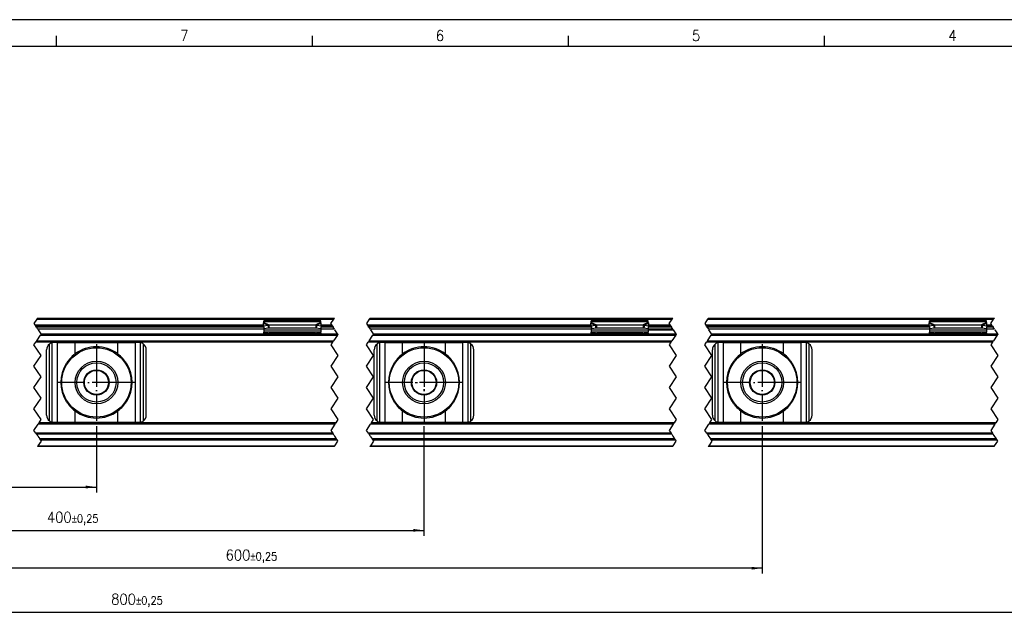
# Model space of a CAD drawing. Header units: millimetres. Extents: x -418 to 2750, y -1084 to 1393.
# Tile 22 of 74: x 75 to 259, y 333 to 443. Entities that reach past the tile are written whole.
import ezdxf

# ---------------------------------------------------------------- set-up
doc = ezdxf.new("R2010")
doc.units = ezdxf.units.MM
doc.linetypes.add('DOT_CENTER', pattern=[14, 12, -1, 0, -1])
doc.layers.add('1', color=7, linetype='Continuous')
doc.styles.add('CONVERTER_12', font='txt.shx', dxfattribs={"width": 0.9})
doc.dimstyles.new('ME10_DIM_33', dxfattribs={"dimtxt": 3, "dimasz": 3, "dimexe": 1.5, "dimexo": 1.5, "dimgap": 1.5, "dimtad": 1, "dimdsep": 46, "dimtxsty": 'CONVERTER_12', "dimsah": 1, "dimcen": 0.09, "dimclrd": 2, "dimclre": 2, "dimclrt": 2, "dimadec": 0, "dimazin": 0, "dimtol": 1, "dimtp": 0.25, "dimtm": 0.25, "dimtfac": 0.75, "dimtdec": 0, "dimtix": 1, "dimtmove": 0, "dimatfit": 3, "dimfxl": 1, "dimtolj": 1, "dimtzin": 0, "dimarcsym": 0})
doc.dimstyles.new('ME10_DIM_38', dxfattribs={"dimtxt": 3, "dimasz": 3, "dimexe": 1.5, "dimexo": 1.5, "dimgap": 1.5, "dimtad": 1, "dimdsep": 46, "dimtxsty": 'CONVERTER_12', "dimsah": 1, "dimcen": 0.09, "dimclrd": 2, "dimclre": 2, "dimclrt": 2, "dimadec": 0, "dimazin": 0, "dimtol": 1, "dimtp": 0.25, "dimtm": 0.25, "dimtfac": 0.75, "dimtdec": 0, "dimtix": 1, "dimtmove": 0, "dimatfit": 3, "dimfxl": 1, "dimtolj": 1, "dimtzin": 0, "dimarcsym": 0})
doc.dimstyles.new('ME10_DIM_44', dxfattribs={"dimtxt": 3, "dimasz": 3, "dimexe": 1.5, "dimexo": 1.5, "dimgap": 1.5, "dimtad": 1, "dimdsep": 46, "dimtxsty": 'CONVERTER_12', "dimsah": 1, "dimcen": 0.09, "dimclrd": 2, "dimclre": 2, "dimclrt": 2, "dimadec": 0, "dimazin": 0, "dimtol": 1, "dimtp": 0.25, "dimtm": 0.25, "dimtfac": 0.75, "dimtdec": 0, "dimtix": 1, "dimtmove": 0, "dimatfit": 3, "dimfxl": 1, "dimtolj": 1, "dimtzin": 0, "dimarcsym": 0})
doc.dimstyles.new('ME10_DIM_45', dxfattribs={"dimtxt": 3, "dimasz": 3, "dimexe": 1.5, "dimexo": 1.5, "dimgap": 1.5, "dimtad": 1, "dimdsep": 46, "dimtxsty": 'CONVERTER_12', "dimsah": 1, "dimcen": 0.09, "dimclrd": 2, "dimclre": 2, "dimclrt": 2, "dimadec": 0, "dimazin": 0, "dimtol": 1, "dimtp": 0.25, "dimtm": 0.25, "dimtfac": 0.75, "dimtdec": 0, "dimtix": 1, "dimtmove": 0, "dimatfit": 3, "dimfxl": 1, "dimtolj": 1, "dimtzin": 0, "dimarcsym": 0})

# ---------------------------------------------------------------- blocks, each defined once
blk = doc.blocks.new('SOPORTE_SV2__26', base_point=(-493.09, 545.35))
at = {"color": 2, "linetype": 'DOT_CENTER'}
for p, q in [((116.65, 581.1), (115.85, 579.9)), ((116.88, 581.45), (116.65, 581.1)), ((199.24, 579.9), (200.04, 581.1)), ((200.04, 581.1), (200.27, 581.45)), ((210.04, 581.1), (209.24, 579.9)), ((210.27, 581.45), (210.04, 581.1)), ((294.27, 579.9), (295.07, 581.1)), ((295.07, 581.1), (295.31, 581.45)), ((305.07, 581.1), (304.27, 579.9)), ((305.31, 581.45), (305.07, 581.1)), ((384.58, 579.9), (385.38, 581.1)), ((385.38, 581.1), (385.61, 581.45)), ((115.85, 579.9), (116.19, 579.4)), ((116.19, 579.4), (116.22, 579.35)), ((116.35, 579.15), (116.22, 579.35)), ((116.55, 578.85), (116.35, 579.15)), ((116.55, 578.85), (116.88, 578.35)), ((117.02, 578.15), (117.75, 577.05)), ((199.57, 579.4), (199.24, 579.9)), ((199.6, 579.35), (199.57, 579.4)), ((199.6, 579.35), (199.74, 579.15)), ((199.74, 579.15), (199.94, 578.85)), ((200.27, 578.35), (199.94, 578.85)), ((201.14, 577.05), (200.4, 578.15)), ((209.24, 579.9), (209.57, 579.4)), ((209.57, 579.4), (209.6, 579.35)), ((209.74, 579.15), (209.6, 579.35)), ((209.94, 578.85), (209.74, 579.15)), ((209.94, 578.85), (210.27, 578.35)), ((210.4, 578.15), (211.14, 577.05)), ((294.61, 579.4), (294.27, 579.9)), ((294.64, 579.35), (294.61, 579.4)), ((294.64, 579.35), (294.77, 579.15)), ((294.77, 579.15), (294.97, 578.85)), ((295.31, 578.35), (294.97, 578.85)), ((295.31, 578.35), (295.44, 578.15)), ((295.44, 578.15), (296.17, 577.05)), ((304.27, 579.9), (304.61, 579.4)), ((304.61, 579.4), (304.64, 579.35)), ((304.77, 579.15), (304.64, 579.35)), ((304.97, 578.85), (304.77, 579.15)), ((304.97, 578.85), (305.31, 578.35)), ((306.17, 577.05), (305.44, 578.15)), ((384.91, 579.4), (384.58, 579.9)), ((384.95, 579.35), (384.91, 579.4)), ((384.95, 579.35), (385.08, 579.15)), ((385.08, 579.15), (385.28, 578.85)), ((385.61, 578.35), (385.28, 578.85)), ((385.75, 578.15), (386.48, 577.05)), ((116.62, 575.05), (117.68, 576.65)), ((117.82, 576.85), (117.68, 576.65)), ((117.85, 576.9), (117.75, 577.05)), ((117.82, 576.85), (117.85, 576.9)), ((201.07, 576.65), (200, 575.05)), ((201.07, 576.65), (201.2, 576.85)), ((201.14, 577.05), (201.24, 576.9)), ((201.24, 576.9), (201.2, 576.85)), ((210, 575.05), (211.07, 576.65)), ((211.2, 576.85), (211.07, 576.65)), ((211.24, 576.9), (211.14, 577.05)), ((211.2, 576.85), (211.24, 576.9)), ((296.11, 576.65), (295.04, 575.05)), ((296.11, 576.65), (296.24, 576.85)), ((296.17, 577.05), (296.27, 576.9)), ((296.27, 576.9), (296.24, 576.85)), ((305.04, 575.05), (306.11, 576.65)), ((306.24, 576.85), (306.11, 576.65)), ((306.27, 576.9), (306.17, 577.05)), ((306.24, 576.85), (306.27, 576.9)), ((386.41, 576.65), (385.35, 575.05)), ((386.41, 576.65), (386.55, 576.85)), ((386.48, 577.05), (386.58, 576.9)), ((386.58, 576.9), (386.55, 576.85)), ((115.85, 573.9), (116.35, 574.65)), ((117.85, 570.9), (115.85, 573.9)), ((116.35, 574.65), (116.48, 574.85)), ((116.62, 575.05), (116.48, 574.85)), ((199.74, 574.65), (199.24, 573.9)), ((199.24, 573.9), (201.24, 570.9)), ((199.87, 574.85), (199.74, 574.65)), ((199.87, 574.85), (200, 575.05)), ((209.24, 573.9), (209.74, 574.65)), ((211.24, 570.9), (209.24, 573.9)), ((209.74, 574.65), (209.87, 574.85)), ((210, 575.05), (209.87, 574.85)), ((294.77, 574.65), (294.27, 573.9)), ((294.27, 573.9), (296.27, 570.9)), ((294.91, 574.85), (294.77, 574.65)), ((294.91, 574.85), (295.04, 575.05)), ((304.27, 573.9), (304.77, 574.65)), ((306.27, 570.9), (304.27, 573.9)), ((304.77, 574.65), (304.91, 574.85)), ((305.04, 575.05), (304.91, 574.85)), ((385.08, 574.65), (384.58, 573.9)), ((384.58, 573.9), (386.58, 570.9)), ((385.21, 574.85), (385.08, 574.65)), ((385.21, 574.85), (385.35, 575.05)), ((115.85, 567.9), (117.85, 570.9)), ((201.24, 570.9), (199.24, 567.9)), ((209.24, 567.9), (211.24, 570.9)), ((296.27, 570.9), (294.27, 567.9)), ((304.27, 567.9), (306.27, 570.9)), ((386.58, 570.9), (384.58, 567.9)), ((117.85, 564.9), (115.85, 567.9)), ((199.24, 567.9), (201.24, 564.9)), ((211.24, 564.9), (209.24, 567.9)), ((294.27, 567.9), (296.27, 564.9)), ((306.27, 564.9), (304.27, 567.9)), ((384.58, 567.9), (386.58, 564.9)), ((115.85, 561.9), (117.85, 564.9)), ((201.24, 564.9), (199.24, 561.9)), ((209.24, 561.9), (211.24, 564.9)), ((296.27, 564.9), (294.27, 561.9)), ((304.27, 561.9), (306.27, 564.9)), ((386.58, 564.9), (384.58, 561.9)), ((117.85, 558.9), (115.85, 561.9)), ((199.24, 561.9), (201.24, 558.9)), ((211.24, 558.9), (209.24, 561.9)), ((294.27, 561.9), (296.27, 558.9)), ((306.27, 558.9), (304.27, 561.9)), ((384.58, 561.9), (386.58, 558.9)), ((115.85, 555.9), (117.85, 558.9)), ((201.24, 558.9), (199.24, 555.9)), ((209.24, 555.9), (211.24, 558.9)), ((296.27, 558.9), (294.27, 555.9)), ((304.27, 555.9), (306.27, 558.9)), ((386.58, 558.9), (384.58, 555.9)), ((117.85, 552.9), (115.85, 555.9)), ((199.24, 555.9), (201.24, 552.9)), ((211.24, 552.9), (209.24, 555.9)), ((294.27, 555.9), (296.27, 552.9)), ((306.27, 552.9), (304.27, 555.9)), ((384.58, 555.9), (386.58, 552.9)), ((115.85, 549.9), (117.02, 551.65)), ((117.15, 551.85), (117.02, 551.65)), ((117.15, 551.85), (117.28, 552.05)), ((117.28, 552.05), (117.85, 552.9)), ((200.4, 551.65), (199.24, 549.9)), ((200.4, 551.65), (200.54, 551.85)), ((200.67, 552.05), (200.54, 551.85)), ((201.24, 552.9), (200.67, 552.05)), ((209.24, 549.9), (210.4, 551.65)), ((210.54, 551.85), (210.4, 551.65)), ((210.54, 551.85), (210.67, 552.05)), ((210.67, 552.05), (211.24, 552.9)), ((295.44, 551.65), (294.27, 549.9)), ((295.44, 551.65), (295.57, 551.85)), ((295.71, 552.05), (295.57, 551.85)), ((296.27, 552.9), (295.71, 552.05)), ((304.27, 549.9), (305.44, 551.65)), ((305.57, 551.85), (305.44, 551.65)), ((305.57, 551.85), (305.71, 552.05)), ((305.71, 552.05), (306.27, 552.9)), ((385.75, 551.65), (384.58, 549.9)), ((385.75, 551.65), (385.88, 551.85)), ((386.01, 552.05), (385.88, 551.85)), ((386.58, 552.9), (386.01, 552.05)), ((116.41, 549.07), (115.85, 549.9)), ((116.41, 549.07), (116.59, 548.79)), ((116.59, 548.79), (116.81, 548.46)), ((116.94, 548.26), (116.81, 548.46)), ((116.94, 548.26), (117.47, 547.47)), ((199.24, 549.9), (199.79, 549.07)), ((199.98, 548.79), (199.79, 549.07)), ((200.2, 548.46), (199.98, 548.79)), ((200.2, 548.46), (200.33, 548.26)), ((200.86, 547.47), (200.33, 548.26)), ((209.79, 549.07), (209.24, 549.9)), ((209.79, 549.07), (209.98, 548.79)), ((210.2, 548.46), (209.98, 548.79)), ((210.33, 548.26), (210.2, 548.46)), ((210.33, 548.26), (210.86, 547.47)), ((294.27, 549.9), (294.83, 549.07)), ((295.02, 548.79), (294.83, 549.07)), ((295.02, 548.79), (295.23, 548.46)), ((295.23, 548.46), (295.37, 548.26)), ((295.9, 547.47), (295.37, 548.26)), ((304.83, 549.07), (304.27, 549.9)), ((304.83, 549.07), (305.02, 548.79)), ((305.02, 548.79), (305.23, 548.46)), ((305.23, 548.46), (305.9, 547.47)), ((384.58, 549.9), (385.13, 549.07)), ((385.32, 548.79), (385.13, 549.07)), ((385.54, 548.46), (385.32, 548.79)), ((386.2, 547.47), (385.54, 548.46)), ((116.95, 545.55), (116.82, 545.35)), ((117.85, 546.9), (116.95, 545.55)), ((117.47, 547.47), (117.55, 547.35)), ((117.68, 547.15), (117.55, 547.35)), ((117.68, 547.15), (117.85, 546.9)), ((200.2, 545.35), (200.34, 545.55)), ((200.34, 545.55), (201.24, 546.9)), ((200.94, 547.35), (200.86, 547.47)), ((200.94, 547.35), (201.07, 547.15)), ((201.24, 546.9), (201.07, 547.15)), ((210.34, 545.55), (210.2, 545.35)), ((211.24, 546.9), (210.34, 545.55)), ((210.86, 547.47), (210.94, 547.35)), ((211.07, 547.15), (210.94, 547.35)), ((211.07, 547.15), (211.24, 546.9)), ((295.24, 545.35), (295.37, 545.55)), ((295.37, 545.55), (296.27, 546.9)), ((295.97, 547.35), (295.9, 547.47)), ((295.97, 547.35), (296.11, 547.15)), ((296.27, 546.9), (296.11, 547.15)), ((305.37, 545.55), (305.24, 545.35)), ((306.27, 546.9), (305.37, 545.55)), ((305.9, 547.47), (305.97, 547.35)), ((306.11, 547.15), (305.97, 547.35)), ((306.11, 547.15), (306.27, 546.9)), ((385.55, 545.35), (385.68, 545.55)), ((385.68, 545.55), (386.58, 546.9)), ((386.28, 547.35), (386.2, 547.47)), ((386.28, 547.35), (386.41, 547.15)), ((386.58, 546.9), (386.41, 547.15))]:
    blk.add_line(p, q, dxfattribs=at)
at = {"color": 3, "linetype": 'Continuous'}
for p, q in [((116.65, 581.1), (200.04, 581.1)), ((210.04, 581.1), (295.07, 581.1)), ((305.07, 581.1), (385.38, 581.1)), ((180.32, 579.4), (116.19, 579.4)), ((116.35, 579.15), (180.35, 579.15)), ((180.41, 578.85), (116.55, 578.85)), ((180.31, 580.03), (181.5, 579.41)), ((196.41, 580.41), (180.41, 580.41)), ((180.41, 580.23), (181.83, 579.5)), ((196.41, 580.23), (195, 579.5)), ((196.52, 580.03), (195.33, 579.41)), ((199.94, 578.85), (196.41, 578.85)), ((196.48, 579.15), (199.74, 579.15)), ((199.57, 579.4), (196.51, 579.4)), ((272.32, 579.4), (209.57, 579.4)), ((209.74, 579.15), (272.35, 579.15)), ((272.41, 578.85), (209.94, 578.85)), ((272.31, 580.03), (273.5, 579.41)), ((288.41, 580.41), (272.41, 580.41)), ((272.41, 580.23), (273.83, 579.5)), ((288.41, 580.23), (287, 579.5)), ((288.52, 580.03), (287.33, 579.41)), ((294.97, 578.85), (288.41, 578.85)), ((288.41, 578.15), (295.44, 578.15)), ((288.48, 579.15), (294.77, 579.15)), ((294.61, 579.4), (288.51, 579.4)), ((367.32, 579.4), (304.61, 579.4)), ((304.77, 579.15), (367.35, 579.15)), ((367.41, 578.85), (304.97, 578.85)), ((367.31, 580.03), (368.5, 579.41)), ((383.41, 580.41), (367.41, 580.41)), ((367.41, 580.23), (368.83, 579.5)), ((383.41, 580.23), (382, 579.5)), ((383.52, 580.03), (382.33, 579.41)), ((385.28, 578.85), (383.41, 578.85)), ((383.48, 579.15), (385.08, 579.15)), ((384.91, 579.4), (383.51, 579.4)), ((117.68, 576.65), (201.07, 576.65)), ((117.75, 577.05), (180.41, 577.05)), ((196.41, 578.01), (180.41, 578.01)), ((194.92, 577.13), (181.91, 577.13)), ((181.91, 577.02), (181.91, 576.95)), ((194.92, 576.95), (194.92, 577.02)), ((196.33, 577.05), (201.14, 577.05)), ((211.07, 576.65), (296.11, 576.65)), ((211.14, 577.05), (272.5, 577.05)), ((288.41, 578.01), (272.41, 578.01)), ((286.92, 577.13), (273.91, 577.13)), ((273.91, 577.02), (273.91, 576.95)), ((286.92, 576.95), (286.92, 577.02)), ((288.41, 577.05), (296.17, 577.05)), ((306.11, 576.65), (386.41, 576.65)), ((306.17, 577.05), (367.41, 577.05)), ((383.41, 578.01), (367.41, 578.01)), ((381.92, 577.13), (368.91, 577.13)), ((368.91, 577.02), (368.91, 576.95)), ((381.92, 576.95), (381.92, 577.02)), ((383.33, 577.05), (386.48, 577.05)), ((199.74, 574.65), (116.35, 574.65)), ((116.62, 575.05), (200, 575.05)), ((120.21, 552.55), (120.21, 574.15)), ((121.01, 552.19), (121.01, 574.51)), ((122.49, 552.15), (122.49, 574.55)), ((127.41, 571.34), (127.41, 574.55)), ((139.42, 571.34), (139.42, 574.55)), ((144.34, 552.15), (144.34, 574.55)), ((145.82, 552.19), (145.82, 574.51)), ((146.61, 552.55), (146.61, 574.15)), ((294.77, 574.65), (209.74, 574.65)), ((210, 575.05), (295.04, 575.05)), ((212.21, 552.55), (212.21, 574.15)), ((213.01, 552.19), (213.01, 574.51)), ((214.49, 552.15), (214.49, 574.55)), ((219.41, 571.34), (219.41, 574.55)), ((231.42, 571.34), (231.42, 574.55)), ((236.34, 552.15), (236.34, 574.55)), ((237.82, 552.19), (237.82, 574.51)), ((238.61, 552.55), (238.61, 574.15)), ((385.08, 574.65), (304.77, 574.65)), ((305.04, 575.05), (385.35, 575.05)), ((307.21, 552.55), (307.21, 574.15)), ((308.01, 552.19), (308.01, 574.51)), ((309.49, 552.15), (309.49, 574.55)), ((314.41, 571.34), (314.41, 574.55)), ((326.42, 571.34), (326.42, 574.55)), ((331.34, 552.15), (331.34, 574.55)), ((332.82, 552.19), (332.82, 574.51)), ((333.61, 552.55), (333.61, 574.15)), ((127.41, 552.15), (127.41, 555.36)), ((139.42, 552.15), (139.42, 555.36)), ((219.41, 552.15), (219.41, 555.36)), ((231.42, 552.15), (231.42, 555.36)), ((314.41, 552.15), (314.41, 555.36)), ((326.42, 552.15), (326.42, 555.36)), ((200.4, 551.65), (117.02, 551.65)), ((200.67, 552.05), (117.28, 552.05)), ((295.44, 551.65), (210.4, 551.65)), ((295.71, 552.05), (210.67, 552.05)), ((385.75, 551.65), (305.44, 551.65)), ((386.01, 552.05), (305.71, 552.05)), ((199.98, 548.79), (116.59, 548.79)), ((295.02, 548.79), (209.98, 548.79)), ((385.32, 548.79), (305.02, 548.79)), ((116.95, 545.55), (200.34, 545.55)), ((200.86, 547.47), (117.47, 547.47)), ((201.07, 547.15), (117.68, 547.15)), ((210.34, 545.55), (295.37, 545.55)), ((295.9, 547.47), (210.86, 547.47)), ((296.11, 547.15), (211.07, 547.15)), ((305.37, 545.55), (385.68, 545.55)), ((386.2, 547.47), (305.9, 547.47)), ((386.41, 547.15), (306.11, 547.15))]:
    blk.add_line(p, q, dxfattribs=at)
at = {"color": 7, "linetype": 'Continuous'}
for p, q in [((116.88, 581.45), (200.27, 581.45)), ((210.27, 581.45), (295.31, 581.45)), ((305.31, 581.45), (385.61, 581.45)), ((180.32, 579.35), (116.22, 579.35)), ((180.41, 578.35), (116.88, 578.35)), ((180.33, 579.23), (180.31, 580.03)), ((180.33, 579.23), (181.5, 579.41)), ((180.33, 579.23), (180.51, 578.5)), ((180.41, 580.41), (180.41, 580.62)), ((196.41, 580.62), (180.41, 580.62)), ((180.41, 580.23), (180.41, 580.41)), ((180.41, 578.88), (180.41, 578.01)), ((180.51, 578.5), (181.68, 578.68)), ((181.5, 579.41), (181.61, 578.97)), ((181.61, 578.97), (181.68, 578.68)), ((181.83, 579.5), (195, 579.5)), ((181.83, 579.5), (181.83, 578.99)), ((181.83, 578.99), (181.83, 578.65)), ((181.83, 578.65), (195, 578.65)), ((195, 579.5), (195, 578.99)), ((195, 578.99), (195, 578.65)), ((195.22, 578.97), (195.15, 578.68)), ((195.15, 578.68), (196.32, 578.5)), ((195.33, 579.41), (195.22, 578.97)), ((195.33, 579.41), (196.5, 579.23)), ((196.5, 579.23), (196.32, 578.5)), ((196.41, 580.41), (196.41, 580.62)), ((196.41, 580.23), (196.41, 580.41)), ((196.41, 578.88), (196.41, 578.01)), ((200.27, 578.35), (196.41, 578.35)), ((196.5, 579.23), (196.52, 580.03)), ((199.6, 579.35), (196.51, 579.35)), ((272.32, 579.35), (209.6, 579.35)), ((272.41, 578.35), (210.27, 578.35)), ((272.33, 579.23), (272.31, 580.03)), ((272.33, 579.23), (273.5, 579.41)), ((272.33, 579.23), (272.51, 578.5)), ((272.41, 580.41), (272.41, 580.62)), ((288.41, 580.62), (272.41, 580.62)), ((272.41, 580.23), (272.41, 580.41)), ((272.41, 578.88), (272.41, 578.01)), ((272.51, 578.5), (273.68, 578.68)), ((273.5, 579.41), (273.61, 578.97)), ((273.61, 578.97), (273.68, 578.68)), ((273.83, 579.5), (287, 579.5)), ((273.83, 579.5), (273.83, 578.99)), ((273.83, 578.99), (273.83, 578.65)), ((273.83, 578.65), (287, 578.65)), ((287, 579.5), (287, 578.99)), ((287, 578.99), (287, 578.65)), ((287.22, 578.97), (287.15, 578.68)), ((287.15, 578.68), (288.32, 578.5)), ((287.33, 579.41), (287.22, 578.97)), ((287.33, 579.41), (288.5, 579.23)), ((288.5, 579.23), (288.32, 578.5)), ((288.41, 580.41), (288.41, 580.62)), ((288.41, 580.23), (288.41, 580.41)), ((288.41, 578.88), (288.41, 578.01)), ((295.31, 578.35), (288.41, 578.35)), ((288.5, 579.23), (288.52, 580.03)), ((294.64, 579.35), (288.51, 579.35)), ((367.32, 579.35), (304.64, 579.35)), ((367.41, 578.35), (305.31, 578.35)), ((367.33, 579.23), (367.31, 580.03)), ((367.33, 579.23), (368.5, 579.41)), ((367.33, 579.23), (367.51, 578.5)), ((383.41, 580.62), (367.41, 580.62)), ((367.41, 580.41), (367.41, 580.62)), ((367.41, 580.23), (367.41, 580.41)), ((367.41, 578.88), (367.41, 578.01)), ((367.51, 578.5), (368.68, 578.68)), ((368.5, 579.41), (368.61, 578.97)), ((368.61, 578.97), (368.68, 578.68)), ((368.83, 579.5), (368.83, 578.99)), ((368.83, 579.5), (382, 579.5)), ((368.83, 578.99), (368.83, 578.65)), ((368.83, 578.65), (382, 578.65)), ((382, 579.5), (382, 578.99)), ((382, 578.99), (382, 578.65)), ((382.22, 578.97), (382.15, 578.68)), ((382.15, 578.68), (383.32, 578.5)), ((382.33, 579.41), (382.22, 578.97)), ((382.33, 579.41), (383.5, 579.23)), ((383.5, 579.23), (383.32, 578.5)), ((383.41, 580.41), (383.41, 580.62)), ((383.41, 580.23), (383.41, 580.41)), ((383.41, 578.88), (383.41, 578.01)), ((385.61, 578.35), (383.41, 578.35)), ((383.5, 579.23), (383.52, 580.03)), ((384.95, 579.35), (383.51, 579.35)), ((117.82, 576.85), (180.41, 576.85)), ((180.41, 578.01), (180.41, 577.52)), ((180.41, 577.24), (180.41, 577.52)), ((196.41, 577.52), (180.41, 577.52)), ((180.41, 577.24), (180.41, 577.06)), ((180.41, 577.06), (180.41, 576.85)), ((180.41, 576.85), (183.18, 576.85)), ((181.91, 577.13), (185.41, 576.86)), ((181.91, 577.13), (181.91, 577.02)), ((183.18, 576.85), (181.91, 576.95)), ((183.18, 576.85), (187.27, 576.85)), ((187.27, 576.85), (187.27, 576.85)), ((187.27, 576.85), (193.65, 576.85)), ((191.41, 576.86), (194.92, 577.13)), ((194.92, 576.95), (193.65, 576.85)), ((193.65, 576.85), (201.2, 576.85)), ((194.92, 577.02), (194.92, 577.13)), ((196.41, 578.01), (196.41, 577.52)), ((196.41, 577.24), (196.41, 577.52)), ((196.41, 577.24), (196.41, 577.06)), ((211.2, 576.85), (275.18, 576.85)), ((272.41, 578.01), (272.41, 577.52)), ((272.41, 577.24), (272.41, 577.52)), ((288.41, 577.52), (272.41, 577.52)), ((272.41, 577.24), (272.41, 577.06)), ((273.91, 577.13), (273.91, 577.02)), ((273.91, 577.13), (277.41, 576.86)), ((275.18, 576.85), (273.91, 576.95)), ((275.18, 576.85), (281.56, 576.85)), ((285.65, 576.85), (281.56, 576.85)), ((281.56, 576.85), (281.56, 576.85)), ((283.41, 576.86), (286.92, 577.13)), ((286.92, 576.95), (285.65, 576.85)), ((288.41, 576.85), (285.65, 576.85)), ((286.92, 577.02), (286.92, 577.13)), ((288.41, 578.01), (288.41, 577.52)), ((288.41, 577.24), (288.41, 577.52)), ((288.41, 577.24), (288.41, 577.06)), ((288.41, 577.06), (288.41, 576.85)), ((288.41, 576.85), (296.24, 576.85)), ((306.24, 576.85), (367.41, 576.85)), ((367.41, 578.01), (367.41, 577.52)), ((367.41, 577.24), (367.41, 577.52)), ((383.41, 577.52), (367.41, 577.52)), ((367.41, 577.06), (367.41, 577.24)), ((367.41, 577.06), (367.41, 576.85)), ((367.41, 576.85), (370.18, 576.85)), ((368.91, 577.13), (368.91, 577.02)), ((368.91, 577.13), (372.41, 576.86)), ((370.18, 576.85), (368.91, 576.95)), ((370.18, 576.85), (374.27, 576.85)), ((374.27, 576.85), (380.65, 576.85)), ((374.27, 576.85), (374.27, 576.85)), ((378.41, 576.86), (381.92, 577.13)), ((381.92, 576.95), (380.65, 576.85)), ((380.65, 576.85), (386.55, 576.85)), ((381.92, 577.02), (381.92, 577.13)), ((383.41, 578.01), (383.41, 577.52)), ((383.41, 577.24), (383.41, 577.52)), ((383.41, 577.24), (383.41, 577.06)), ((116.48, 574.85), (199.87, 574.85)), ((119.41, 554.15), (119.41, 572.55)), ((122.49, 574.55), (121.41, 574.55)), ((122.49, 574.55), (127.41, 574.55)), ((127.41, 574.55), (139.42, 574.55)), ((139.42, 574.55), (144.34, 574.55)), ((145.41, 574.55), (144.34, 574.55)), ((147.41, 554.15), (147.41, 572.55)), ((209.87, 574.85), (294.91, 574.85)), ((211.41, 554.15), (211.41, 572.55)), ((214.49, 574.55), (213.41, 574.55)), ((214.49, 574.55), (219.41, 574.55)), ((219.41, 574.55), (231.42, 574.55)), ((231.42, 574.55), (236.34, 574.55)), ((237.41, 574.55), (236.34, 574.55)), ((239.41, 554.15), (239.41, 572.55)), ((304.91, 574.85), (385.21, 574.85)), ((306.41, 554.15), (306.41, 572.55)), ((309.49, 574.55), (308.41, 574.55)), ((309.49, 574.55), (314.41, 574.55)), ((314.41, 574.55), (326.42, 574.55)), ((326.42, 574.55), (331.34, 574.55)), ((332.41, 574.55), (331.34, 574.55)), ((334.41, 554.15), (334.41, 572.55)), ((200.54, 551.85), (117.15, 551.85)), ((121.41, 552.15), (122.49, 552.15)), ((122.49, 552.15), (127.41, 552.15)), ((127.41, 552.15), (139.42, 552.15)), ((139.42, 552.15), (144.34, 552.15)), ((144.34, 552.15), (145.41, 552.15)), ((295.57, 551.85), (210.54, 551.85)), ((213.41, 552.15), (214.49, 552.15)), ((214.49, 552.15), (219.41, 552.15)), ((219.41, 552.15), (231.42, 552.15)), ((231.42, 552.15), (236.34, 552.15)), ((236.34, 552.15), (237.41, 552.15)), ((385.88, 551.85), (305.57, 551.85)), ((308.41, 552.15), (309.49, 552.15)), ((309.49, 552.15), (314.41, 552.15)), ((314.41, 552.15), (326.42, 552.15)), ((326.42, 552.15), (331.34, 552.15)), ((331.34, 552.15), (332.41, 552.15)), ((199.79, 549.07), (116.41, 549.07)), ((294.83, 549.07), (209.79, 549.07)), ((385.13, 549.07), (304.83, 549.07)), ((200.2, 545.35), (116.82, 545.35)), ((200.94, 547.35), (117.55, 547.35)), ((295.24, 545.35), (210.2, 545.35)), ((295.97, 547.35), (210.94, 547.35)), ((385.55, 545.35), (305.24, 545.35)), ((386.28, 547.35), (305.97, 547.35))]:
    blk.add_line(p, q, dxfattribs=at)
for centre, radius in [((133.41, 563.35), 9.75), ((225.41, 563.35), 9.75), ((320.41, 563.35), 9.75), ((133.41, 563.35), 6), ((133.41, 563.35), 5.5), ((225.41, 563.35), 6), ((225.41, 563.35), 5.5), ((320.41, 563.35), 6), ((320.41, 563.35), 5.5), ((133.41, 563.35), 3.55), ((133.41, 563.35), 3.4), ((225.41, 563.35), 3.55), ((225.41, 563.35), 3.4), ((320.41, 563.35), 3.55), ((320.41, 563.35), 3.4)]:
    blk.add_circle(centre, radius, dxfattribs=at)
for centre, radius, start, end in [((121.41, 572.55), 2, 126.8699, 180), ((121.41, 572.55), 2, 101.598, 126.8699), ((121.41, 572.55), 2, 90, 101.598), ((133.41, 563.35), 10, 53.076, 126.924), ((145.41, 572.55), 2, 78.402, 90), ((145.41, 572.55), 2, 53.1301, 78.402), ((145.41, 572.55), 2, 0, 53.1301), ((213.41, 572.55), 2, 126.8699, 180), ((213.41, 572.55), 2, 101.598, 126.8699), ((213.41, 572.55), 2, 90, 101.598), ((225.41, 563.35), 10, 53.076, 126.924), ((237.41, 572.55), 2, 78.402, 90), ((237.41, 572.55), 2, 53.1301, 78.402), ((237.41, 572.55), 2, 0, 53.1301), ((308.41, 572.55), 2, 126.8699, 180), ((308.41, 572.55), 2, 101.598, 126.8699), ((308.41, 572.55), 2, 90, 101.598), ((320.41, 563.35), 10, 53.076, 126.924), ((332.41, 572.55), 2, 78.402, 90), ((332.41, 572.55), 2, 53.1301, 78.402), ((332.41, 572.55), 2, 360, 53.1301), ((133.41, 563.35), 10, 126.924, 138.5708), ((133.41, 563.35), 10, 41.4292, 53.076), ((225.41, 563.35), 10, 126.924, 138.5708), ((225.41, 563.35), 10, 41.4292, 53.076), ((320.41, 563.35), 10, 126.924, 138.5708), ((320.41, 563.35), 10, 41.4292, 53.076), ((133.41, 563.35), 10, 148.2363, 211.7637), ((133.41, 563.35), 10, 328.2362, 31.7638), ((225.41, 563.35), 10, 148.2363, 211.7637), ((225.41, 563.35), 10, 328.2362, 31.7638), ((320.41, 563.35), 10, 148.2363, 211.7637), ((320.41, 563.35), 10, 328.2362, 31.7638), ((133.41, 563.35), 10, 221.4292, 233.076), ((133.41, 563.35), 10, 306.924, 318.5708), ((225.41, 563.35), 10, 221.4292, 233.076), ((225.41, 563.35), 10, 306.924, 318.5708), ((320.41, 563.35), 10, 221.4292, 233.076), ((320.41, 563.35), 10, 306.924, 318.5708), ((121.41, 554.15), 2, 180, 233.1301), ((133.41, 563.35), 10, 233.076, 306.924), ((145.41, 554.15), 2, 306.8699, 0), ((213.41, 554.15), 2, 180, 233.1301), ((225.41, 563.35), 10, 233.076, 306.924), ((237.41, 554.15), 2, 306.8699, 360), ((308.41, 554.15), 2, 180, 233.1301), ((320.41, 563.35), 10, 233.076, 306.924), ((332.41, 554.15), 2, 306.8699, 0), ((121.41, 554.15), 2, 233.1301, 258.402), ((121.41, 554.15), 2, 258.402, 270), ((145.41, 554.15), 2, 270, 281.598), ((145.41, 554.15), 2, 281.598, 306.8699), ((213.41, 554.15), 2, 233.1301, 258.402), ((213.41, 554.15), 2, 258.402, 270), ((237.41, 554.15), 2, 270, 281.598), ((237.41, 554.15), 2, 281.598, 306.8699), ((308.41, 554.15), 2, 233.1301, 258.402), ((308.41, 554.15), 2, 258.402, 270), ((332.41, 554.15), 2, 270, 281.598), ((332.41, 554.15), 2, 281.598, 306.8699)]:
    blk.add_arc(centre, radius, start, end, dxfattribs=at)
for points, knots in [([(180.31, 580.03), (180.32, 580.05), (180.33, 580.08), (180.36, 580.14), (180.39, 580.19), (180.4, 580.22), (180.41, 580.23)], [0, 0, 0, 0, 0.0630544, 0.1234867, 0.1753749, 0.2333288, 0.2333288, 0.2333288, 0.2333288]), ([(181.5, 579.41), (181.53, 579.42), (181.58, 579.44), (181.66, 579.46), (181.75, 579.49), (181.8, 579.5), (181.83, 579.5)], [0, 0, 0, 0, 0.0868093, 0.1730263, 0.2625573, 0.3435203, 0.3435203, 0.3435203, 0.3435203]), ([(181.68, 578.68), (181.69, 578.68), (181.72, 578.67), (181.76, 578.66), (181.79, 578.65), (181.82, 578.65), (181.83, 578.65)], [0, 0, 0, 0, 0.0372861, 0.0751943, 0.1129244, 0.1512902, 0.1512902, 0.1512902, 0.1512902]), ([(195, 579.5), (195.03, 579.5), (195.09, 579.48), (195.17, 579.46), (195.25, 579.44), (195.3, 579.42), (195.33, 579.41)], [0, 0, 0, 0, 0.0879177, 0.170494, 0.2567109, 0.3435203, 0.3435203, 0.3435203, 0.3435203]), ([(195, 578.65), (195.01, 578.65), (195.04, 578.65), (195.07, 578.66), (195.11, 578.67), (195.14, 578.68), (195.15, 578.68)], [0, 0, 0, 0, 0.0383658, 0.0760959, 0.1140041, 0.1512902, 0.1512902, 0.1512902, 0.1512902]), ([(196.52, 580.03), (196.51, 580.05), (196.5, 580.09), (196.47, 580.14), (196.44, 580.19), (196.43, 580.22), (196.41, 580.23)], [0, 0, 0, 0, 0.0669463, 0.1234866, 0.1753749, 0.2333288, 0.2333288, 0.2333288, 0.2333288]), ([(272.31, 580.03), (272.32, 580.05), (272.33, 580.09), (272.36, 580.14), (272.39, 580.19), (272.41, 580.22), (272.41, 580.23)], [0, 0, 0, 0, 0.0669463, 0.1234866, 0.179919, 0.233329, 0.233329, 0.233329, 0.233329]), ([(273.5, 579.41), (273.53, 579.42), (273.58, 579.44), (273.66, 579.46), (273.75, 579.49), (273.8, 579.5), (273.83, 579.5)], [0, 0, 0, 0, 0.0868093, 0.1730263, 0.2625573, 0.3435203, 0.3435203, 0.3435203, 0.3435203]), ([(273.68, 578.68), (273.69, 578.68), (273.72, 578.67), (273.76, 578.66), (273.79, 578.65), (273.82, 578.65), (273.83, 578.65)], [0, 0, 0, 0, 0.0372861, 0.0751943, 0.1129244, 0.1512902, 0.1512902, 0.1512902, 0.1512902]), ([(287, 579.5), (287.03, 579.5), (287.09, 579.48), (287.17, 579.46), (287.25, 579.44), (287.31, 579.42), (287.33, 579.41)], [0, 0, 0, 0, 0.0879177, 0.170494, 0.2598163, 0.3435202, 0.3435202, 0.3435202, 0.3435202]), ([(287, 578.65), (287.01, 578.65), (287.04, 578.65), (287.07, 578.66), (287.11, 578.67), (287.14, 578.68), (287.15, 578.68)], [0, 0, 0, 0, 0.0383658, 0.0760959, 0.1140041, 0.1512902, 0.1512902, 0.1512902, 0.1512902]), ([(288.52, 580.03), (288.51, 580.05), (288.5, 580.08), (288.47, 580.14), (288.44, 580.19), (288.43, 580.22), (288.41, 580.23)], [0, 0, 0, 0, 0.0630544, 0.1234867, 0.1753749, 0.2333288, 0.2333288, 0.2333288, 0.2333288]), ([(367.31, 580.03), (367.32, 580.05), (367.33, 580.09), (367.36, 580.14), (367.39, 580.19), (367.41, 580.22), (367.41, 580.23)], [0, 0, 0, 0, 0.0669463, 0.1234866, 0.1837172, 0.233329, 0.233329, 0.233329, 0.233329]), ([(368.5, 579.41), (368.53, 579.42), (368.58, 579.44), (368.66, 579.46), (368.74, 579.48), (368.8, 579.5), (368.83, 579.5)], [0, 0, 0, 0, 0.0868093, 0.1730263, 0.2556026, 0.3435203, 0.3435203, 0.3435203, 0.3435203]), ([(368.68, 578.68), (368.69, 578.68), (368.72, 578.67), (368.76, 578.66), (368.79, 578.65), (368.82, 578.65), (368.83, 578.65)], [0, 0, 0, 0, 0.0372861, 0.0751943, 0.1129244, 0.1512902, 0.1512902, 0.1512902, 0.1512902]), ([(382, 579.5), (382.03, 579.5), (382.09, 579.48), (382.17, 579.46), (382.25, 579.44), (382.3, 579.42), (382.33, 579.41)], [0, 0, 0, 0, 0.0879177, 0.170494, 0.2567109, 0.3435203, 0.3435203, 0.3435203, 0.3435203]), ([(382, 578.65), (382.01, 578.65), (382.04, 578.65), (382.07, 578.66), (382.11, 578.67), (382.14, 578.68), (382.15, 578.68)], [0, 0, 0, 0, 0.0383658, 0.0760959, 0.1140041, 0.1512902, 0.1512902, 0.1512902, 0.1512902]), ([(383.52, 580.03), (383.52, 580.04), (383.5, 580.08), (383.47, 580.14), (383.44, 580.19), (383.42, 580.22), (383.41, 580.23)], [0, 0, 0, 0, 0.0583422, 0.1234865, 0.1837171, 0.2333289, 0.2333289, 0.2333289, 0.2333289]), ([(180.41, 577.24), (180.54, 577.23), (180.79, 577.22), (181.16, 577.19), (181.53, 577.16), (181.78, 577.14), (181.91, 577.13)], [0, 0, 0, 0, 0.373743, 0.74735, 1.121191, 1.494893, 1.494893, 1.494893, 1.494893]), ([(181.91, 576.95), (181.78, 576.96), (181.53, 576.98), (181.16, 577), (180.79, 577.03), (180.54, 577.05), (180.41, 577.06)], [0, 0, 0, 0, 0.373642, 0.747439, 1.120997, 1.494694, 1.494694, 1.494694, 1.494694]), ([(194.92, 577.13), (195.05, 577.14), (195.3, 577.16), (195.67, 577.19), (196.04, 577.22), (196.29, 577.23), (196.41, 577.24)], [0, 0, 0, 0, 0.373696, 0.747543, 1.121146, 1.494893, 1.494893, 1.494893, 1.494893]), ([(196.41, 577.06), (196.29, 577.05), (196.04, 577.03), (195.67, 577), (195.3, 576.98), (195.05, 576.96), (194.92, 576.95)], [0, 0, 0, 0, 0.373703, 0.747255, 1.121052, 1.494694, 1.494694, 1.494694, 1.494694]), ([(272.41, 577.24), (272.54, 577.23), (272.79, 577.22), (273.16, 577.19), (273.53, 577.16), (273.78, 577.14), (273.91, 577.13)], [0, 0, 0, 0, 0.373743, 0.74735, 1.121191, 1.494893, 1.494893, 1.494893, 1.494893]), ([(273.91, 576.95), (273.78, 576.96), (273.53, 576.98), (273.16, 577), (272.79, 577.03), (272.54, 577.05), (272.41, 577.06)], [0, 0, 0, 0, 0.373647, 0.747439, 1.120997, 1.494694, 1.494694, 1.494694, 1.494694]), ([(286.92, 577.13), (287.05, 577.14), (287.3, 577.16), (287.67, 577.19), (288.04, 577.22), (288.29, 577.23), (288.41, 577.24)], [0, 0, 0, 0, 0.373701, 0.747543, 1.121151, 1.494893, 1.494893, 1.494893, 1.494893]), ([(288.41, 577.06), (288.29, 577.05), (288.04, 577.03), (287.67, 577), (287.3, 576.98), (287.05, 576.96), (286.92, 576.95)], [0, 0, 0, 0, 0.373703, 0.747255, 1.121047, 1.494694, 1.494694, 1.494694, 1.494694]), ([(367.41, 577.24), (367.54, 577.23), (367.79, 577.22), (368.16, 577.19), (368.53, 577.16), (368.78, 577.14), (368.91, 577.13)], [0, 0, 0, 0, 0.373748, 0.74735, 1.121191, 1.494893, 1.494893, 1.494893, 1.494893]), ([(368.91, 576.95), (368.78, 576.96), (368.53, 576.98), (368.16, 577), (367.79, 577.03), (367.54, 577.05), (367.41, 577.06)], [0, 0, 0, 0, 0.373647, 0.747439, 1.120997, 1.494694, 1.494694, 1.494694, 1.494694]), ([(381.92, 577.13), (382.05, 577.14), (382.3, 577.16), (382.67, 577.19), (383.04, 577.22), (383.29, 577.23), (383.41, 577.24)], [0, 0, 0, 0, 0.373696, 0.747543, 1.121151, 1.494893, 1.494893, 1.494893, 1.494893]), ([(383.41, 577.06), (383.29, 577.05), (383.04, 577.03), (382.67, 577), (382.3, 576.98), (382.05, 576.96), (381.92, 576.95)], [0, 0, 0, 0, 0.373698, 0.747255, 1.121047, 1.494694, 1.494694, 1.494694, 1.494694]), ([(124.91, 568.61), (124.99, 568.73), (125.16, 568.96), (125.41, 569.3), (125.66, 569.64), (125.83, 569.86), (125.92, 569.97)], [0, 0, 0, 0, 0.425548, 0.842522, 1.267064, 1.685169, 1.685169, 1.685169, 1.685169]), ([(140.91, 569.97), (141, 569.86), (141.17, 569.64), (141.42, 569.3), (141.67, 568.96), (141.84, 568.73), (141.92, 568.61)], [0, 0, 0, 0, 0.418104, 0.842646, 1.25962, 1.685167, 1.685167, 1.685167, 1.685167]), ([(216.91, 568.61), (216.99, 568.73), (217.16, 568.96), (217.41, 569.3), (217.66, 569.64), (217.83, 569.86), (217.92, 569.97)], [0, 0, 0, 0, 0.425548, 0.842522, 1.267064, 1.685169, 1.685169, 1.685169, 1.685169]), ([(232.91, 569.97), (233, 569.86), (233.17, 569.64), (233.42, 569.3), (233.67, 568.96), (233.84, 568.73), (233.92, 568.61)], [0, 0, 0, 0, 0.418104, 0.842646, 1.25962, 1.685167, 1.685167, 1.685167, 1.685167]), ([(311.91, 568.61), (311.99, 568.73), (312.16, 568.96), (312.41, 569.3), (312.66, 569.64), (312.83, 569.86), (312.92, 569.97)], [0, 0, 0, 0, 0.425548, 0.842522, 1.267064, 1.685169, 1.685169, 1.685169, 1.685169]), ([(327.91, 569.97), (328, 569.86), (328.17, 569.64), (328.42, 569.3), (328.67, 568.96), (328.84, 568.73), (328.92, 568.61)], [0, 0, 0, 0, 0.418104, 0.842646, 1.25962, 1.685167, 1.685167, 1.685167, 1.685167]), ([(125.92, 556.73), (125.83, 556.84), (125.66, 557.06), (125.41, 557.4), (125.16, 557.74), (124.99, 557.97), (124.91, 558.09)], [0, 0, 0, 0, 0.418104, 0.842647, 1.259621, 1.685169, 1.685169, 1.685169, 1.685169]), ([(141.92, 558.09), (141.84, 557.97), (141.67, 557.74), (141.42, 557.4), (141.17, 557.06), (141, 556.84), (140.91, 556.73)], [0, 0, 0, 0, 0.425548, 0.842521, 1.267063, 1.685167, 1.685167, 1.685167, 1.685167]), ([(217.92, 556.73), (217.83, 556.84), (217.66, 557.06), (217.41, 557.4), (217.16, 557.74), (216.99, 557.97), (216.91, 558.09)], [0, 0, 0, 0, 0.418104, 0.842647, 1.259621, 1.685169, 1.685169, 1.685169, 1.685169]), ([(233.92, 558.09), (233.84, 557.97), (233.67, 557.74), (233.42, 557.4), (233.17, 557.06), (233, 556.84), (232.91, 556.73)], [0, 0, 0, 0, 0.425548, 0.842521, 1.267063, 1.685167, 1.685167, 1.685167, 1.685167]), ([(312.92, 556.73), (312.83, 556.84), (312.66, 557.06), (312.41, 557.4), (312.16, 557.74), (311.99, 557.97), (311.91, 558.09)], [0, 0, 0, 0, 0.418104, 0.842647, 1.259621, 1.685169, 1.685169, 1.685169, 1.685169]), ([(328.92, 558.09), (328.84, 557.97), (328.67, 557.74), (328.42, 557.4), (328.17, 557.06), (328, 556.84), (327.91, 556.73)], [0, 0, 0, 0, 0.425548, 0.842521, 1.267063, 1.685167, 1.685167, 1.685167, 1.685167])]:
    blk.add_open_spline(points, degree=3, knots=knots, dxfattribs=at)
at = {"layer": '1', "color": 2, "linetype": 'DOT_CENTER'}
for p, q in [((133.41, 574.1), (133.41, 552.6)), ((225.41, 574.35), (225.41, 552.35)), ((225.41, 574.1), (225.41, 552.6)), ((320.41, 574.1), (320.41, 552.6)), ((144.16, 563.35), (122.66, 563.35)), ((236.41, 563.35), (214.41, 563.35)), ((236.16, 563.35), (214.66, 563.35)), ((331.16, 563.35), (309.66, 563.35))]:
    blk.add_line(p, q, dxfattribs=at)
blk = doc.blocks.new('*D97')
at = {"layer": '1', "color": 2, "linetype": 'Continuous'}
for p, q in [((41.41, 554.35), (41.41, 509.68)), ((320.41, 551.1), (320.41, 509.68)), ((320.41, 511.18), (41.41, 511.18))]:
    blk.add_line(p, q, dxfattribs=at)
at = {"layer": '1', "color": 2}
for points in [[(44.41, 511.57), (44.41, 510.78), (41.41, 511.18)], [(317.41, 510.78), (317.41, 511.57), (320.41, 511.18)]]:
    blk.add_solid(points, dxfattribs=at)
at = {"layer": '1', "color": 2, "insert": (169.69, 512.68), "char_height": 3, "attachment_point": 7, "rotation": 0.0001, "line_spacing_factor": 0.60024, "style": 'CONVERTER_12'}
blk.add_mtext('\\C2;\\C2;\\C2;600\\C2;\\H2.25;{\\Fgdt;`}0,25\\C2;', dxfattribs=at)
blk = doc.blocks.new('*D102')
at = {"layer": '1', "color": 2, "linetype": 'Continuous'}
for p, q in [((41.41, 554.35), (41.41, 532.47)), ((133.41, 551.1), (133.41, 532.47)), ((41.41, 533.97), (133.41, 533.97))]:
    blk.add_line(p, q, dxfattribs=at)
at = {"layer": '1', "color": 2}
for points in [[(44.41, 534.37), (44.41, 533.58), (41.41, 533.97)], [(130.41, 533.58), (130.41, 534.37), (133.41, 533.97)]]:
    blk.add_solid(points, dxfattribs=at)
at = {"layer": '1', "color": 2, "insert": (80.69, 535.47), "char_height": 3, "attachment_point": 7, "rotation": 0.0001, "line_spacing_factor": 0.60024, "style": 'CONVERTER_12'}
blk.add_mtext('\\C2;\\C2;\\C2;200\\C2;\\H2.25;{\\Fgdt;`}0,25\\C2;', dxfattribs=at)
blk = doc.blocks.new('*D108')
at = {"layer": '1', "color": 2, "linetype": 'Continuous'}
for p, q in [((41.41, 554.35), (41.41, 520.3)), ((225.41, 551.1), (225.41, 520.3)), ((41.41, 521.8), (225.41, 521.8))]:
    blk.add_line(p, q, dxfattribs=at)
at = {"layer": '1', "color": 2}
for points in [[(44.41, 522.2), (44.41, 521.41), (41.41, 521.8)], [(222.41, 521.41), (222.41, 522.2), (225.41, 521.8)]]:
    blk.add_solid(points, dxfattribs=at)
at = {"layer": '1', "color": 2, "insert": (119.5, 523.3), "char_height": 3, "attachment_point": 7, "rotation": 0.0001, "line_spacing_factor": 0.60024, "style": 'CONVERTER_12'}
blk.add_mtext('\\C2;\\C2;\\C2;400\\C2;\\H2.25;{\\Fgdt;`}0,25\\C2;', dxfattribs=at)
blk = doc.blocks.new('*D109')
at = {"layer": '1', "color": 2, "linetype": 'Continuous'}
for p, q in [((41.41, 554.35), (41.41, 497.29)), ((410.41, 550.85), (410.41, 497.29)), ((41.41, 498.79), (410.41, 498.79))]:
    blk.add_line(p, q, dxfattribs=at)
at = {"layer": '1', "color": 2}
for points in [[(44.41, 499.18), (44.41, 498.39), (41.41, 498.79)], [(407.41, 498.39), (407.41, 499.18), (410.41, 498.79)]]:
    blk.add_solid(points, dxfattribs=at)
at = {"layer": '1', "color": 2, "insert": (137.55, 500.29), "char_height": 3, "attachment_point": 7, "rotation": 0.0001, "line_spacing_factor": 0.60024, "style": 'CONVERTER_12'}
blk.add_mtext('\\C2;\\C2;\\C2;800\\C2;\\H2.25;{\\Fgdt;`}0,25\\C2;', dxfattribs=at)
blk = doc.blocks.new('_A1', base_point=(416.98, -145.5))
at = {"layer": '1', "color": 2, "linetype": 'Continuous'}
for p, q in [((421.98, 443.5), (-418.02, 443.5)), ((81.39, 440.5), (81.39, 438.5)), ((129.33, 440.5), (129.33, 438.5)), ((177.27, 440.5), (177.27, 438.5)), ((225.21, 440.5), (225.21, 438.5))]:
    blk.add_line(p, q, dxfattribs=at)
at = {"layer": '1', "color": 7, "linetype": 'Continuous'}
blk.add_line((416.98, 438.5), (-398.02, 438.5), dxfattribs=at)
at = {"layer": '1', "color": 2, "char_height": 2, "attachment_point": 4, "line_spacing_factor": 1.20048, "style": 'CONVERTER_12'}
for s, insert in [('7', (104.63, 440.52)), ('6', (152.49, 440.52)), ('5', (200.46, 440.52)), ('4', (248.47, 440.52))]:
    blk.add_mtext(s, dxfattribs=dict(at, insert=insert))
blk = doc.blocks.new('Front3', base_point=(-405.585, 563.4))
blk.add_blockref('SOPORTE_SV2__26', (-493.085, 545.35))
at = {"layer": '1'}
for base, p1, p2, dimstyle, picture, middle in [((320.415, 511.176), (41.415, 555.85), (320.415, 552.6), 'ME10_DIM_33', '*D97', (177.923, 514.176)), ((41.415, 533.972), (133.415, 552.6), (41.415, 555.85), 'ME10_DIM_38', '*D102', (88.923, 536.972)), ((41.415, 521.802), (225.415, 552.6), (41.415, 555.85), 'ME10_DIM_44', '*D108', (127.728, 524.802)), ((41.415, 498.786), (410.415, 552.35), (41.415, 555.85), 'ME10_DIM_45', '*D109', (145.781, 501.786))]:
    dim = blk.add_linear_dim(base=base, p1=p1, p2=p2, dimstyle=dimstyle, override={"dimpost": '<>'}, dxfattribs=at)
    dim.commit()
    dim.dimension.update_dxf_attribs({"geometry": picture, "text_midpoint": middle, "text_rotation": 0.00014})

msp = doc.modelspace()

# ---------------------------------------------------------------- block references
msp.add_blockref('_A1', (416.98, -145.5))
at = {"xscale": 0.66666666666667, "yscale": 0.66666666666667, "zscale": 0.66666666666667}
msp.add_blockref('Front3', (-270.39, 375.6), dxfattribs=at)

doc.saveas('drawing.dxf')
